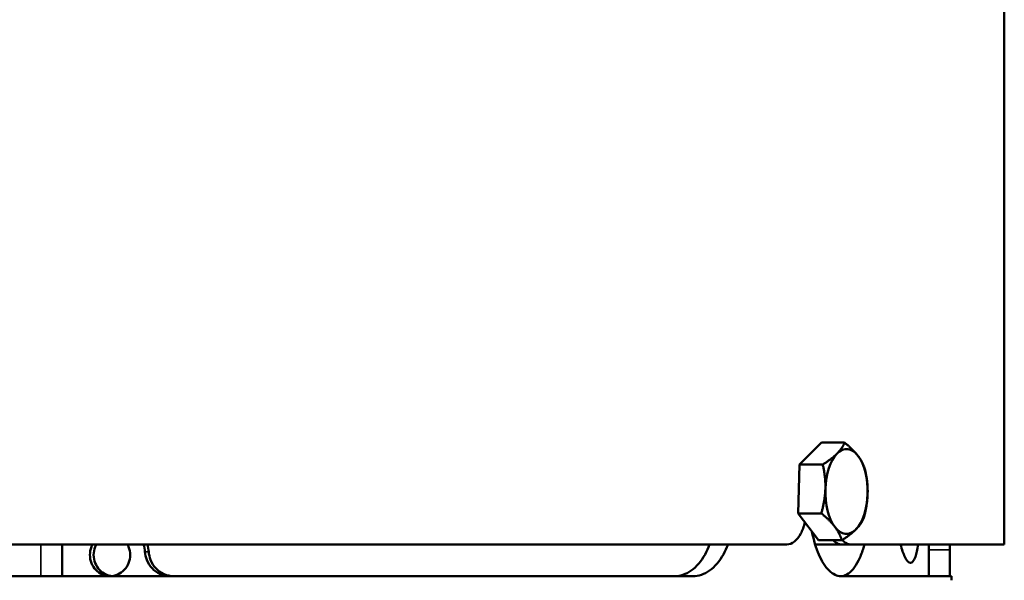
# Model space of a CAD drawing. Header units: millimetres. Extents: x -1845 to 7573, y -1484 to 1950.
# Tile 24 of 41: x 5146 to 5332, y 583 to 689. Entities that reach past the tile are written whole.
import ezdxf

# ---------------------------------------------------------------- set-up
doc = ezdxf.new("R2010")
doc.units = ezdxf.units.MM
doc.layers.add('Видимые тонкие (ГОСТ)', color=7, linetype='Continuous', lineweight=35)
doc.layers.add('Видимый контур (ГОСТ)', color=7, linetype='Continuous', lineweight=50)

msp = doc.modelspace()

# ---------------------------------------------------------------- linework, layer by layer
at = {"layer": 'Видимые тонкие (ГОСТ)'}
for p, q in [((5149.86, 584.17), (5149.86, 590.17)), ((5170.24, 588.75), (5169.53, 588.75)), ((5321.56, 589.17), (5317.59, 589.17))]:
    msp.add_line(p, q, dxfattribs=at)
at = {"layer": 'Видимый контур (ГОСТ)'}
for p, q in [((5331.86, 590.17), (5331.86, 749.17)), ((5293.17, 605.25), (5297.3, 609.39)), ((5297.3, 609.39), (5301.7, 609.39)), ((5292.9, 596.03), (5293.17, 605.25)), ((5293.17, 605.25), (5297.57, 605.25)), ((5292.9, 596.03), (5297.3, 596.03)), ((5296.76, 590.95), (5292.9, 596.03)), ((5290.79, 590.17), (4841.54, 590.17)), ((5153.86, 590.17), (5153.86, 584.17)), ((5301.05, 590.17), (5296.12, 590.17)), ((5296.76, 590.95), (5301.16, 590.95)), ((5302.79, 590.17), (5301.05, 590.17)), ((5331.86, 590.17), (5302.79, 590.17)), ((5321.56, 590.17), (5321.56, 589.17)), ((5317.59, 584.17), (5317.59, 589.17)), ((5321.56, 589.17), (5321.56, 584.17)), ((5116.86, 584.17), (5273.05, 584.17)), ((5300.98, 584.17), (5321.86, 584.17)), ((5321.86, 583.39), (5321.86, 584.17))]:
    msp.add_line(p, q, dxfattribs=at)
for major_axis, start_param, end_param in [((0, 8), 5.701045, 6.748243), ((0, -8), 3.60665, 4.653848), ((0, 8), 4.653848, 5.701045), ((0, -8), 4.653848, 5.701045), ((0, 8), 3.60665, 4.653848), ((0, -8), 5.701045, 6.748243)]:
    msp.add_ellipse((5302.05, 600.17), major_axis=major_axis, ratio=0.5, start_param=start_param, end_param=end_param, dxfattribs=at)
for points, weights in [([(5300.26, 607.32), (5301.21, 608.28), (5301.7, 609.39)], [1, 1.0379548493, 1]), ([(5301.7, 609.39), (5303.35, 608.03), (5304.25, 606.85)], [1, 1.0379548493, 1]), ([(5297.57, 605.25), (5299.3, 606.36), (5300.26, 607.32)], [1, 1.0379548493, 1]), ([(5304.25, 606.85), (5305.14, 605.67), (5305.56, 604.31)], [1, 1.0379548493, 1]), ([(5298.06, 600.64), (5298.12, 602.78), (5297.57, 605.25)], [1, 1.0379548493, 1]), ([(5305.56, 604.31), (5306.11, 601.84), (5306.04, 599.7)], [1, 1.0379548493, 1]), ([(5297.3, 596.03), (5297.99, 598.5), (5298.06, 600.64)], [1, 1.0379548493, 1]), ([(5306.04, 599.7), (5305.98, 597.56), (5305.29, 595.09)], [1, 1.0379548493, 1]), ([(5299.85, 593.49), (5298.96, 594.67), (5297.3, 596.03)], [1, 1.0379548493, 1]), ([(5301.16, 590.95), (5300.75, 592.31), (5299.85, 593.49)], [1, 1.0379548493, 1]), ([(5305.29, 595.09), (5304.8, 593.98), (5303.84, 593.02)], [1, 1.0379548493, 1]), ([(5303.84, 593.02), (5302.89, 592.06), (5301.16, 590.95)], [1, 1.0379548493, 1]), ([(5317.59, 589.17), (5317.58, 589.67), (5317.58, 590.17)], [1, 0.999999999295, 0.999999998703])]:
    msp.add_rational_spline(points, weights, degree=2, dxfattribs=at)
for points, knots in [([(5290.79, 590.17), (5291.26, 590.17), (5291.76, 590.35), (5292.68, 591.06), (5293.09, 591.6), (5293.73, 592.81), (5293.99, 593.54), (5294.18, 594.35)], [-1.0550598, -1.0550598, -1.0550598, -1.0550598, -0.7911969, -0.7911969, -0.5273339, -0.5273339, -0.2787277, -0.2787277, -0.2787277, -0.2787277]), ([(5300.98, 584.17), (5300.27, 584.17), (5299.5, 584.52), (5298.04, 585.95), (5297.36, 587.03), (5296.3, 589.46), (5295.84, 590.95), (5295.52, 592.58)], [-2.113714, -2.113714, -2.113714, -2.113714, -1.584035, -1.584035, -1.054357, -1.054357, -0.551408, -0.551408, -0.551408, -0.551408]), ([(5166.72, 588.17), (5166.72, 587.67), (5166.62, 587.14), (5166.24, 586.15), (5165.95, 585.71), (5165.28, 584.99), (5164.85, 584.68), (5163.91, 584.27), (5163.4, 584.17), (5162.45, 584.17), (5161.94, 584.27), (5161, 584.68), (5160.57, 584.99), (5159.9, 585.71), (5159.61, 586.15), (5159.22, 587.14), (5159.13, 587.67), (5159.13, 588.68), (5159.22, 589.21), (5159.48, 589.87), (5159.55, 590.02), (5159.64, 590.17)], [0, 0, 0, 0, 0.150536, 0.150536, 0.301071, 0.301071, 0.455341, 0.455341, 0.609612, 0.609612, 0.763468, 0.763468, 0.917325, 0.917325, 1.067817, 1.067817, 1.21831, 1.21831, 1.369574, 1.369574, 1.418837, 1.418837, 1.418837, 1.418837]), ([(5160.34, 590.17), (5160.26, 590.02), (5160.18, 589.86), (5159.93, 589.21), (5159.83, 588.67), (5159.83, 587.67), (5159.93, 587.14), (5160.31, 586.15), (5160.6, 585.71), (5161.28, 584.99), (5161.71, 584.68), (5162.53, 584.32), (5162.91, 584.23), (5163.28, 584.19)], [1.0174329, 1.0174329, 1.0174329, 1.0174329, 1.0673876, 1.0673876, 1.2178859, 1.2178859, 1.3683843, 1.3683843, 1.5188826, 1.5188826, 1.6726351, 1.6726351, 1.7887803, 1.7887803, 1.7887803, 1.7887803]), ([(5166.21, 590.17), (5166.29, 590.02), (5166.36, 589.87), (5166.62, 589.21), (5166.72, 588.68), (5166.72, 588.17)], [2.2359352, 2.2359352, 2.2359352, 2.2359352, 2.285176, 2.285176, 2.4366226, 2.4366226, 2.4366226, 2.4366226]), ([(5269.56, 584.17), (5270.61, 584.17), (5271.72, 584.52), (5273.72, 585.95), (5274.62, 587.03), (5275.64, 588.85), (5275.94, 589.48), (5276.2, 590.17)], [2.119817, 2.119817, 2.119817, 2.119817, 2.649572, 2.649572, 3.179327, 3.179327, 3.420562, 3.420562, 3.420562, 3.420562]), ([(5279.68, 590.17), (5279.41, 589.48), (5279.11, 588.85), (5278.09, 587.03), (5277.19, 585.95), (5275.2, 584.52), (5274.1, 584.17), (5273.05, 584.17)], [5.046299, 5.046299, 5.046299, 5.046299, 5.287553, 5.287553, 5.817232, 5.817232, 6.34691, 6.34691, 6.34691, 6.34691]), ([(5301.05, 590.17), (5300.65, 590.17), (5300.21, 590.35), (5299.73, 590.78), (5299.64, 590.86), (5299.56, 590.95)], [1.0556355, 1.0556355, 1.0556355, 1.0556355, 1.3195013, 1.3195013, 1.3745132, 1.3745132, 1.3745132, 1.3745132]), ([(5305.44, 590.17), (5305.36, 589.87), (5305.27, 589.58), (5304.93, 588.51), (5304.65, 587.78), (5304.01, 586.49), (5303.66, 585.94), (5302.92, 585.05), (5302.53, 584.71), (5301.73, 584.28), (5301.33, 584.18), (5300.94, 584.17)], [1.202268, 1.202268, 1.202268, 1.202268, 1.321177, 1.321177, 1.654898, 1.654898, 1.98862, 1.98862, 2.322341, 2.322341, 2.6457, 2.6457, 2.6457, 2.6457]), ([(5301.25, 591), (5301.34, 590.89), (5301.44, 590.79), (5301.95, 590.35), (5302.38, 590.17), (5302.79, 590.17)], [-1.3855719, -1.3855719, -1.3855719, -1.3855719, -1.3194844, -1.3194844, -1.0556215, -1.0556215, -1.0556215, -1.0556215]), ([(5315.61, 590.17), (5315.45, 589.22), (5315.27, 588.4), (5314.78, 587.05), (5314.45, 586.67), (5313.8, 586.67), (5313.42, 587.05), (5312.78, 588.4), (5312.51, 589.22), (5312.26, 590.17)], [1.260926, 1.260926, 1.260926, 1.260926, 1.695541, 1.695541, 2.260722, 2.260722, 2.825902, 2.825902, 3.260517, 3.260517, 3.260517, 3.260517]), ([(5174.22, 584.17), (5173.63, 584.17), (5173, 584.3), (5171.83, 584.81), (5171.29, 585.2), (5170.46, 586.1), (5170.1, 586.65), (5169.68, 587.74), (5169.57, 588.25), (5169.53, 588.75)], [0.7669261, 0.7669261, 0.7669261, 0.7669261, 0.9614784, 0.9614784, 1.1560308, 1.1560308, 1.3440213, 1.3440213, 1.4908341, 1.4908341, 1.4908341, 1.4908341]), ([(5170.24, 588.75), (5170.28, 588.25), (5170.39, 587.74), (5170.82, 586.65), (5171.18, 586.1), (5172.01, 585.2), (5172.55, 584.81), (5173.71, 584.3), (5174.34, 584.17), (5174.93, 584.17)], [1.572344, 1.572344, 1.572344, 1.572344, 1.7191687, 1.7191687, 1.9071707, 1.9071707, 2.1015166, 2.1015166, 2.2958625, 2.2958625, 2.2958625, 2.2958625])]:
    msp.add_open_spline(points, degree=3, knots=knots, dxfattribs=at)
for points in [[(5169.53, 588.75), (5169.49, 589.23), (5169.4, 589.7), (5169.27, 590.17)], [(5169.99, 590.17), (5170.12, 589.7), (5170.2, 589.23), (5170.24, 588.75)]]:
    msp.add_open_spline(points, degree=3, dxfattribs=at)

doc.saveas('drawing.dxf')
